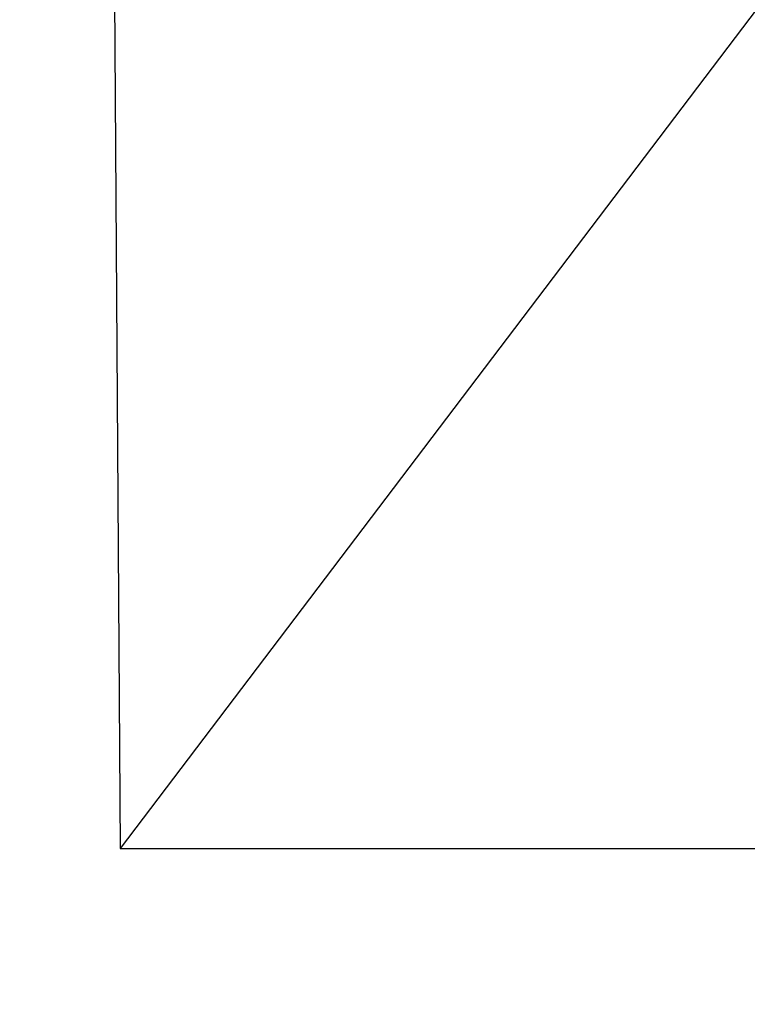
# Model space of a CAD drawing. Header units: millimetres. Extents: x 3536 to 5222, y 1741 to 3266.
# Tile 240 of 256: x 4237 to 4243, y 2116 to 2124. Entities that reach past the tile are written whole.
import ezdxf

# ---------------------------------------------------------------- set-up
doc = ezdxf.new("R2010")
doc.units = ezdxf.units.MM

msp = doc.modelspace()

# ---------------------------------------------------------------- hatches: boundary and pattern name
at = {"linetype": 'Continuous'}
h = msp.add_hatch(dxfattribs=at)
h.set_pattern_fill('ANGLE', color=256)
h.set_pattern_definition([(0, (5168.007, 3128.008), (0, 6.985), [5.08, -1.905]), (90, (5168.007, 3128.008), (-6.985, 4e-16), [5.08, -1.905])])
edge = h.paths.add_edge_path()
edge.add_arc((3633.0455, 3117.5287), 9.4745, 0, 360)
edge = h.paths.add_edge_path()
edge.add_arc((4050.4485, 3118.5334), 9.4745, 0, 360)
edge = h.paths.add_edge_path()
edge.add_arc((4186.8041, 3097.2199), 9.4745, 0, 360)
edge = h.paths.add_edge_path()
edge.add_arc((4604.207, 3098.2245), 9.4745, 0, 360)
edge = h.paths.add_edge_path()
edge.add_arc((4741.1293, 3085.9317), 9.4745, 0, 360)
edge = h.paths.add_edge_path()
edge.add_arc((5158.5323, 3086.9363), 9.4745, 0, 360)
edge = h.paths.add_edge_path()
edge.add_arc((4870.6572, 2612.2064), 9.4745, 0, 360)
edge = h.paths.add_edge_path()
edge.add_arc((4453.2542, 2611.2017), 9.4745, 0, 360)
edge = h.paths.add_edge_path()
edge.add_arc((4317.8038, 2600.0878), 9.4745, 0, 360)
edge = h.paths.add_edge_path()
edge.add_arc((3900.4009, 2599.0831), 9.4745, 0, 360)
edge = h.paths.add_edge_path()
edge.add_arc((4185.7257, 2125.598), 9.4745, 0, 360)
edge = h.paths.add_edge_path()
edge.add_arc((4603.1287, 2126.6027), 9.4745, 0, 360)

# ---------------------------------------------------------------- linework, layer by layer
at = {"color": 32, "true_color": 0xcd6928}
for p, q in [((4237.7949, 2131.5599), (4237.8866, 2117.4084)), ((4248.6425, 2131.5896), (4237.8866, 2117.4084)), ((4237.8866, 2117.4084), (4248.6425, 2117.4084))]:
    msp.add_line(p, q, dxfattribs=at)

doc.saveas('drawing.dxf')
